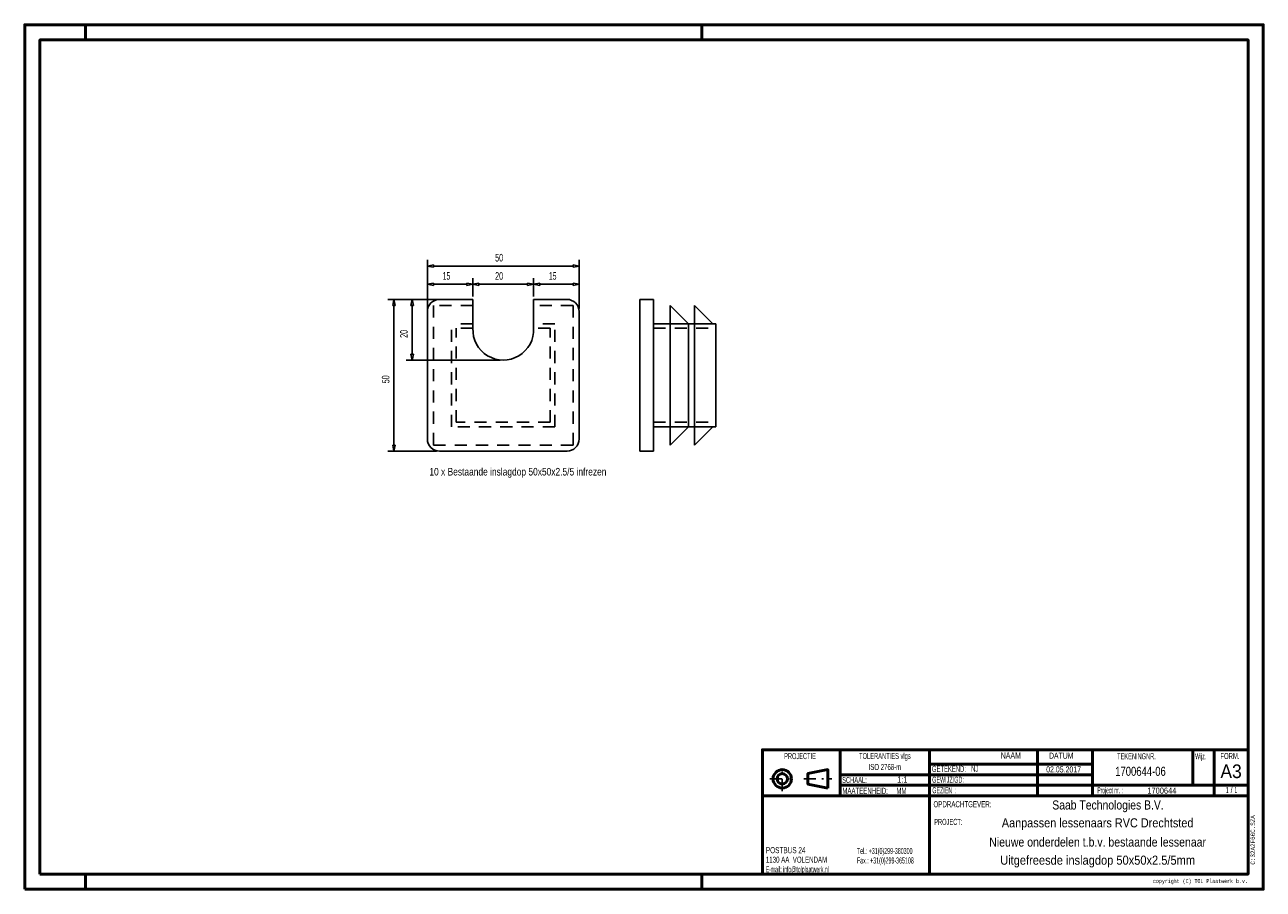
# Model space of a CAD drawing. Extents: x 846 to 1254, y 480 to 765.
import ezdxf
from ezdxf.enums import TextEntityAlignment as Align

# ---------------------------------------------------------------- set-up
doc = ezdxf.new("R2010")
doc.units = 0
doc.header["$MEASUREMENT"] = 0
doc.linetypes.add('DASHDOT', pattern=[8.5, 4, -2, 0.5, -2])
doc.linetypes.add('HIDDEN', pattern=[7, 4, -3])
doc.layers.get('0').update_dxf_attribs({"linetype": 'CONTINUOUS'})
for name, color, linetype in [('DIM49', 4, 'CONTINUOUS'), ('LE_HIDDEN', 7, 'CONTINUOUS'), ('LE_MIDDLE', 7, 'CONTINUOUS'), ('TXT_ALL', 7, 'CONTINUOUS'), ('TXT_DIM49', 2, 'CONTINUOUS')]:
    doc.layers.add(name, color=color, linetype=linetype)
doc.layers.add('LE_ALL', color=7, linetype='CONTINUOUS', lineweight=50)
doc.styles.add('MONOTXT', font='monotxt.shx')

# ---------------------------------------------------------------- blocks, each defined once
blk = doc.blocks.new('_D1', base_point=(979.03, 670.07))
at = {"layer": 'DIM49', "color": 1}
for p, q in [((979.03, 687.07), (979.03, 671.07)), ((979.03, 685.07), (981.03, 685.47)), ((981.03, 685.47), (981.03, 684.67)), ((1027.03, 684.67), (1027.03, 685.47)), ((1027.03, 685.47), (1029.03, 685.07)), ((1029.03, 687.07), (1029.03, 671.07)), ((981.03, 684.67), (979.03, 685.07)), ((981.03, 685.07), (1027.03, 685.07)), ((1029.03, 685.07), (1027.03, 684.67))]:
    blk.add_line(p, q, dxfattribs=at)
at = {"layer": 'TXT_DIM49', "width": 0.596}
blk.add_text('50', height=2.5, dxfattribs=at).set_placement((1002.67, 686.57), align=Align.CENTER)
blk = doc.blocks.new('_D2', base_point=(979.03, 670.07))
at = {"layer": 'DIM49', "color": 1}
for p, q in [((979.03, 681.07), (979.03, 671.07)), ((979.03, 679.07), (981.03, 679.47)), ((981.03, 678.67), (979.03, 679.07)), ((981.03, 679.47), (981.03, 678.67)), ((981.03, 679.07), (992.03, 679.07)), ((992.03, 678.67), (992.03, 679.47)), ((992.03, 679.47), (994.03, 679.07)), ((994.03, 679.07), (992.03, 678.67)), ((994.03, 681.07), (994.03, 675.07))]:
    blk.add_line(p, q, dxfattribs=at)
at = {"layer": 'TXT_DIM49', "width": 0.537}
blk.add_text('15', height=2.5, dxfattribs=at).set_placement((985.32, 680.57), align=Align.CENTER)
blk = doc.blocks.new('_D3', base_point=(994.03, 674.07))
at = {"layer": 'DIM49', "color": 1}
for p, q in [((994.03, 681.07), (994.03, 675.07)), ((994.03, 679.07), (996.03, 679.47)), ((996.03, 678.67), (994.03, 679.07)), ((996.03, 679.47), (996.03, 678.67)), ((996.03, 679.07), (1012.03, 679.07)), ((1012.03, 678.67), (1012.03, 679.47)), ((1012.03, 679.47), (1014.03, 679.07)), ((1014.03, 679.07), (1012.03, 678.67)), ((1014.03, 681.07), (1014.03, 675.07))]:
    blk.add_line(p, q, dxfattribs=at)
at = {"layer": 'TXT_DIM49', "width": 0.596}
blk.add_text('20', height=2.5, dxfattribs=at).set_placement((1002.67, 680.57), align=Align.CENTER)
blk = doc.blocks.new('_D4', base_point=(1014.03, 674.07))
at = {"layer": 'DIM49', "color": 1}
for p, q in [((1014.03, 681.07), (1014.03, 675.07)), ((1014.03, 679.07), (1016.03, 679.47)), ((1016.03, 678.67), (1014.03, 679.07)), ((1016.03, 679.47), (1016.03, 678.67)), ((1016.03, 679.07), (1027.03, 679.07)), ((1027.03, 678.67), (1027.03, 679.47)), ((1027.03, 679.47), (1029.03, 679.07)), ((1029.03, 679.07), (1027.03, 678.67)), ((1029.03, 681.07), (1029.03, 671.07))]:
    blk.add_line(p, q, dxfattribs=at)
at = {"layer": 'TXT_DIM49', "width": 0.537}
blk.add_text('15', height=2.5, dxfattribs=at).set_placement((1020.32, 680.57), align=Align.CENTER)
blk = doc.blocks.new('_D5', base_point=(994.03, 674.07))
at = {"layer": 'DIM49', "color": 1}
for p, q in [((972.03, 674.07), (993.03, 674.07)), ((973.63, 672.07), (974.03, 674.07)), ((974.03, 674.07), (974.43, 672.07)), ((974.43, 672.07), (973.63, 672.07)), ((974.03, 656.07), (974.03, 672.07)), ((972.03, 654.07), (1003.03, 654.07)), ((974.03, 654.07), (973.63, 656.07)), ((973.63, 656.07), (974.43, 656.07)), ((974.43, 656.07), (974.03, 654.07))]:
    blk.add_line(p, q, dxfattribs=at)
at = {"layer": 'TXT_DIM49', "width": 0.596}
blk.add_text('20', height=2.5, rotation=90, dxfattribs=at).set_placement((972.53, 662.72), align=Align.CENTER)
blk = doc.blocks.new('_D6', base_point=(983.03, 624.07))
at = {"layer": 'DIM49', "color": 1}
for p, q in [((966.03, 674.07), (982.03, 674.07)), ((967.63, 672.07), (968.03, 674.07)), ((968.03, 674.07), (968.43, 672.07)), ((968.43, 672.07), (967.63, 672.07)), ((968.03, 626.07), (968.03, 672.07)), ((968.03, 624.07), (967.63, 626.07)), ((967.63, 626.07), (968.43, 626.07)), ((968.43, 626.07), (968.03, 624.07)), ((966.03, 624.07), (982.03, 624.07))]:
    blk.add_line(p, q, dxfattribs=at)
at = {"layer": 'TXT_DIM49', "width": 0.596}
blk.add_text('50', height=2.5, rotation=90, dxfattribs=at).set_placement((966.53, 647.72), align=Align.CENTER)

msp = doc.modelspace()

# ---------------------------------------------------------------- linework, layer by layer
for p, q in [((983.03, 674.07), (994.03, 674.07)), ((994.03, 664.07), (994.03, 674.07)), ((1014.03, 664.07), (1014.03, 674.07)), ((1049.03, 674.07), (1049.03, 624.07)), ((1049.03, 674.07), (1053.53, 674.07)), ((1053.53, 674.07), (1053.53, 624.07)), ((1065.03, 666.07), (1059.03, 672.07)), ((1059.03, 672.07), (1059.03, 666.07)), ((1067.03, 626.07), (1067.03, 672.07)), ((1073.03, 666.07), (1067.03, 672.07)), ((1053.53, 666.07), (1074.03, 666.07)), ((1059.03, 626.07), (1059.03, 666.07)), ((1065.03, 666.07), (1065.03, 632.07)), ((1074.03, 666.07), (1074.03, 632.07)), ((1053.53, 632.07), (1074.03, 632.07)), ((1065.03, 632.07), (1059.03, 626.07)), ((1073.03, 632.07), (1067.03, 626.07)), ((1049.03, 624.07), (1053.53, 624.07))]:
    msp.add_line(p, q)
msp.add_lwpolyline([(1014.03, 674.07), (1025.03, 674.07, -0.414214), (1029.03, 670.07), (1029.03, 628.07, -0.414214), (1025.03, 624.07), (983.03, 624.07, -0.414214), (979.03, 628.07), (979.03, 670.07, -0.414214), (983.03, 674.07)], format="xyb")
msp.add_arc((1004.03, 664.07), 10, 177.134, 2.866)
at = {"layer": 'LE_ALL', "color": 1}
for p, q in [((866.4, 759.62), (866.4, 764.62)), ((1069.4, 759.62), (1069.4, 764.62)), ((1198.18, 520.89), (1144.44, 520.89)), ((1198.18, 513.89), (1115.07, 513.89)), ((866.4, 484.62), (866.4, 479.62)), ((1069.4, 484.62), (1069.4, 479.62))]:
    msp.add_line(p, q, dxfattribs=at)
at = {"layer": 'LE_ALL', "color": 10}
for p, q in [((1115.07, 525.62), (1115.07, 510.39)), ((1144.44, 525.62), (1144.44, 484.62)), ((1179.98, 525.62), (1179.98, 510.39)), ((1198.18, 525.62), (1198.18, 510.39)), ((1231.21, 525.62), (1231.21, 513.89)), ((1238.21, 525.62), (1238.21, 510.39)), ((1249.4, 510.39), (1089.4, 510.39))]:
    msp.add_line(p, q, dxfattribs=at)
for points in [[(846.4, 479.62), (1254.4, 479.62), (1254.4, 764.62), (846.4, 764.62), (846.4, 479.62)], [(851.4, 484.62), (1249.4, 484.62), (1249.4, 759.62), (851.4, 759.62), (851.4, 484.62)], [(1249.4, 525.62), (1089.4, 525.62), (1089.4, 484.62)], [(1110.92, 512.99), (1104.38, 514.3), (1104.38, 517.73), (1110.92, 519.05), (1110.92, 512.99)], [(1249.4, 513.89), (1198.18, 513.89)]]:
    msp.add_lwpolyline(points, dxfattribs=at)
at = {"layer": 'LE_ALL', "color": 1}
msp.add_lwpolyline([(1198.18, 517.39), (1144.44, 517.39), (1115.07, 517.39)], dxfattribs=at)
at = {"layer": 'LE_ALL', "color": 10}
for radius in [3.03, 1.71]:
    msp.add_circle((1095.96, 516.02), radius, dxfattribs=at)
at = {"layer": 'LE_HIDDEN', "color": 1, "linetype": 'HIDDEN'}
for p, q in [((981.03, 626.07), (981.03, 672.07)), ((994.03, 672.07), (981.03, 672.07)), ((1027.03, 672.07), (1014.03, 672.07)), ((1027.03, 626.07), (1027.03, 672.07)), ((987.03, 632.07), (987.03, 666.07)), ((994.03, 666.07), (987.03, 666.07)), ((1021.03, 666.07), (1014.03, 666.07)), ((1021.03, 632.07), (1021.03, 666.07)), ((988.53, 633.57), (988.53, 664.57)), ((994.04, 664.57), (988.53, 664.57)), ((1019.53, 664.57), (1014.02, 664.57)), ((1019.53, 633.57), (1019.53, 664.57)), ((1053.53, 664.57), (1074.03, 664.57)), ((1019.53, 633.57), (988.53, 633.57)), ((1053.53, 633.57), (1074.03, 633.57)), ((1021.03, 632.07), (987.03, 632.07)), ((1027.03, 626.07), (981.03, 626.07))]:
    msp.add_line(p, q, dxfattribs=at)
at = {"layer": 'LE_MIDDLE', "color": 1, "linetype": 'DASHDOT'}
for p, q in [((1095.96, 511.93), (1095.96, 520.11)), ((1091.87, 516.02), (1100.05, 516.02)), ((1103.02, 516.02), (1112.29, 516.02))]:
    msp.add_line(p, q, dxfattribs=at)

# ---------------------------------------------------------------- block references
at = {"layer": 'DIM49'}
for name, p in [('_D1', (979.03, 670.07)), ('_D2', (979.03, 670.07)), ('_D3', (994.03, 674.07)), ('_D4', (1014.03, 674.07)), ('_D6', (983.03, 624.07)), ('_D5', (994.03, 674.07))]:
    msp.add_blockref(name, p, dxfattribs=at)

# ---------------------------------------------------------------- texts
at = {"layer": 'TXT_ALL', "color": 4, "width": 0.828}
msp.add_text('10 x Bestaande inslagdop 50x50x2.5/5 infrezen', height=2.5, dxfattribs=at).set_placement((979.69, 616.02))
at = {"layer": 'TXT_ALL', "color": 6}
for s, width, p in [('PROJECTIE', 0.557, (1101.8, 522.52)), ('TOLERANTIES vlgs', 0.566, (1129.76, 522.56)), ('ISO 2768-m', 0.597, (1129.77, 518.93))]:
    msp.add_text(s, height=2, dxfattribs=dict(at, width=width)).set_placement(p, align=Align.CENTER)
for s, width, p in [('NAAM', 0.691, (1167.91, 522.72)), ('DATUM', 0.675, (1183.84, 522.65)), ('TEKENINGNR.', 0.558, (1206.26, 522.48)), ('Wijz.', 0.5, (1231.98, 522.48)), ('FORM.', 0.584, (1240.3, 522.54)), ('GETEKEND:', 0.58, (1145.26, 518.31)), ('SCHAAL:', 0.569, (1115.67, 514.64)), ('GEWIJZIGD:', 0.536, (1145.33, 514.74)), ('MAATEENHEID:     MM', 0.599, (1115.74, 511.07)), ('GEZIEN  :', 0.526, (1145.38, 511.27)), ('Project nr. :', 0.49, (1199.75, 511.25)), ('OPDRACHTGEVER:', 0.609, (1145.76, 506.66)), ('PROJECT:', 0.562, (1146.01, 500.83))]:
    msp.add_text(s, height=2, dxfattribs=dict(at, width=width)).set_placement(p)
at = {"layer": 'TXT_ALL', "color": 5}
for s, width, p in [('NJ', 0.566, (1158.19, 518.36)), ('1:1', 0.719, (1133.81, 514.81)), ('1700644', 0.92, (1216.21, 511.14)), ('1', 0.449, (1244.97, 511.36))]:
    msp.add_text(s, height=2, dxfattribs=dict(at, width=width)).set_placement(p)
for s, height, width, p in [('02.05.2017', 2, 0.687, (1188.64, 518.12)), ('1700644-06', 3, 0.778, (1213.96, 517.01)), ('/', 2, 0.654, (1243.97, 511.36)), ('Saab Technologies B.V.', 3, 0.853, (1203.26, 505.91)), ('Aanpassen lessenaars RVC Drechtsted', 3, 0.893, (1199.84, 500.02)), ('Nieuwe onderdelen t.b.v. bestaande lessenaar', 3, 0.863, (1199.84, 493.68)), ('Uitgefreesde inslagdop 50x50x2.5/5mm', 3, 0.908, (1199.84, 487.71))]:
    msp.add_text(s, height=height, dxfattribs=dict(at, width=width)).set_placement(p, align=Align.CENTER)
at = {"layer": 'TXT_ALL', "color": 5, "width": 0.953}
msp.add_text('A3', height=4.5, dxfattribs=at).set_placement((1243.81, 520.76), align=Align.TOP_CENTER)
at = {"layer": 'TXT_ALL', "color": 5, "width": 0.449}
msp.add_text('1', height=2, dxfattribs=at).set_placement((1242.97, 511.36), align=Align.RIGHT)
at = {"layer": 'TXT_ALL', "color": 1, "style": 'MONOTXT', "width": 0.812}
msp.add_text('C:32A2F66C.SZA', height=1.5, rotation=90.0002, dxfattribs=at).set_placement((1251.71, 487.73))
at = {"layer": 'TXT_ALL', "color": 6}
for s, width, p in [('1130 AA  VOLENDAM', 0.604, (1090.54, 489.37)), ('POSTBUS 24', 0.634, (1090.54, 492.5)), ('Tel.: +31(0)299-380300', 0.523, (1120.54, 492.24)), ('Fax.: +31(0)299-365108', 0.521, (1120.54, 489.11)), ('E-mail: info@tolplaatwerk.nl', 0.5, (1090.54, 486.19))]:
    msp.add_text(s, height=2, dxfattribs=dict(at, width=width)).set_placement(p, align=Align.MIDDLE_LEFT)
at = {"layer": 'TXT_ALL', "color": 6, "style": 'MONOTXT', "width": 0.75}
msp.add_text('copyright (C) TOL Plaatwerk b.v.', height=1.3, dxfattribs=at).set_placement((1249.34, 482.98), align=Align.TOP_RIGHT)

doc.saveas('drawing.dxf')
